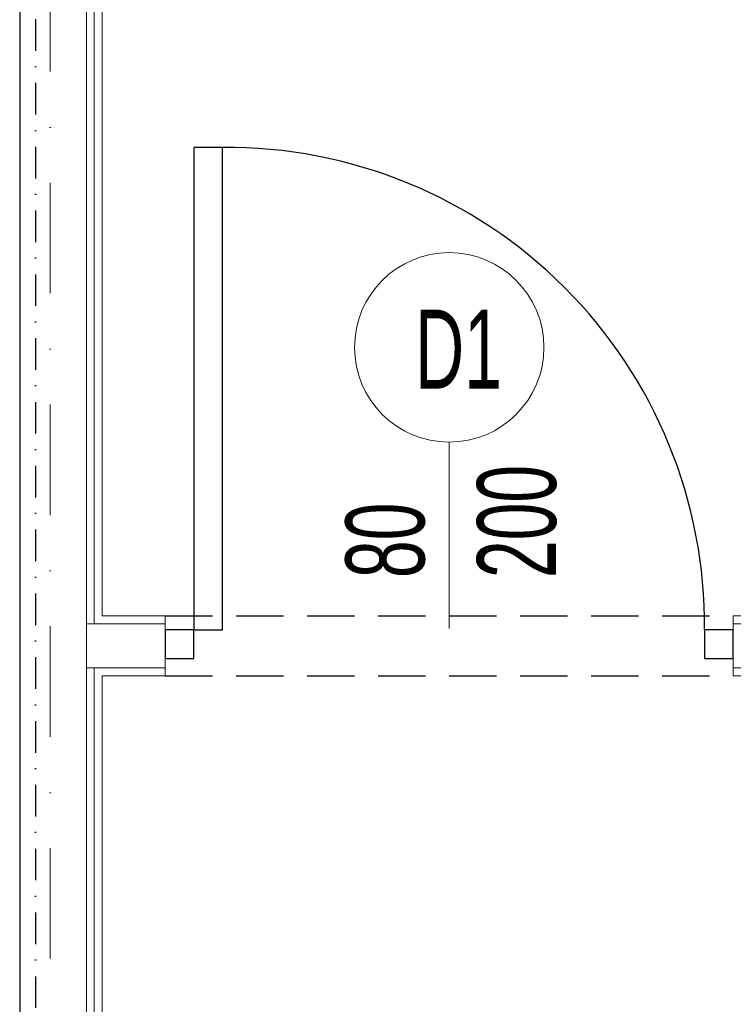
# Model space of a CAD drawing. Header units: inches. Extents: x 67073 to 287261, y -76160 to 48412.
# Tile 74 of 117: x 84219 to 84332, y -41447 to -41291. Entities that reach past the tile are written whole.
import ezdxf

# ---------------------------------------------------------------- set-up
doc = ezdxf.new("R2010")
doc.units = ezdxf.units.IN
doc.header["$MEASUREMENT"] = 0
doc.linetypes.add('DASHDOT', pattern=[1, 0.5, -0.25, 0, -0.25])
doc.linetypes.add('HIDDEN', pattern=[0.375, 0.25, -0.125])
for name, color, linetype, lineweight in [('DVM_PIPE', 102, 'Continuous', 30), ('p--osie konstr', 1, 'DASHDOT', 15), ('p--płyta GK', 2, 'Continuous', 0), ('p--ściana GK', 62, 'Continuous', 0), ('p--ściana szkielet', 3, 'Continuous', 0)]:
    doc.layers.add(name, color=color, linetype=linetype, lineweight=lineweight)
for name, color, linetype in [('p--drzwi', 251, 'Continuous'), ('p--opis drzwi', 252, 'Continuous'), ('p--podciąg', 61, 'Continuous')]:
    doc.layers.add(name, color=color, linetype=linetype)
doc.styles.add('STYL-1', font='Arial Narrow.ttf', dxfattribs={"width": 0.75})

# ---------------------------------------------------------------- blocks, each defined once
blk = doc.blocks.new('drzwi-90-100')
for p, q in [((10.1, 87.38), (5.05, 87.38)), ((5.05, 87.38), (5.05, 2.53)), ((10.1, 2.53), (10.1, 87.38)), ((5.05, 2.53), (0, 2.53)), ((0, 2.53), (0, -2.53)), ((5.05, -2.53), (5.05, 2.53)), ((5.05, 2.53), (10.1, 2.53)), ((100, 2.53), (94.95, 2.53)), ((94.95, 2.53), (94.95, -2.53)), ((100, -2.53), (100, 2.53)), ((0, -2.53), (5.05, -2.53)), ((94.95, -2.53), (100, -2.53))]:
    blk.add_line(p, q)
blk.add_arc((10.8, 3.23), 84.15, 359.5233, 90.4767)

msp = doc.modelspace()

# ---------------------------------------------------------------- linework, layer by layer
at = {"layer": 'DVM_PIPE'}
msp.add_line((84219.294, -41169.741), (84219.294, -41464.029), dxfattribs=at)
at = {"layer": 'DVM_PIPE', "linetype": 'DASHDOT', "ltscale": 10}
msp.add_lwpolyline([(84233.508, -41174.536), (84226.795, -41174.536, 0.4142136), (84221.795, -41179.536), (84221.795, -41516.136, 0.4142136), (84226.795, -41521.136), (84245.692, -41521.136)], format="xyb", dxfattribs=at)
at = {"layer": 'p--opis drzwi', "color": 0, "lineweight": 0}
msp.add_line((84287.335, -41387.085), (84287.335, -41357.585), dxfattribs=at)
msp.add_circle((84287.335, -41342.585), 15, dxfattribs=at)
at = {"layer": 'p--osie konstr', "color": 0, "linetype": 'DASHDOT', "ltscale": 35}
msp.add_line((84224.135, -41720.123), (84224.135, -41136.923), dxfattribs=at)
at = {"layer": 'p--podciąg', "color": 0, "linetype": 'HIDDEN', "ltscale": 30}
for p, q in [((84242.335, -41385.073), (84332.335, -41385.073)), ((84242.335, -41394.573), (84332.335, -41394.573))]:
    msp.add_line(p, q, dxfattribs=at)
at = {"layer": 'p--płyta GK', "color": 0, "ltscale": 35}
for p, q in [((84231.085, -41386.323), (84231.085, -41218.823)), ((84232.335, -41385.073), (84232.335, -41220.073)), ((84231.085, -41507.473), (84231.085, -41393.323)), ((84232.335, -41507.473), (84232.335, -41394.573))]:
    msp.add_line(p, q, dxfattribs=at)
at = {"layer": 'p--ściana GK', "color": 0, "ltscale": 35}
for p, q in [((84242.335, -41385.073), (84232.335, -41385.073)), ((84242.335, -41385.073), (84242.335, -41394.573)), ((84575.435, -41385.073), (84332.335, -41385.073)), ((84332.335, -41385.073), (84332.335, -41394.573)), ((84242.335, -41386.323), (84229.885, -41386.323)), ((84577.885, -41386.323), (84332.335, -41386.323)), ((84242.335, -41393.323), (84229.885, -41393.323)), ((84577.885, -41393.323), (84332.335, -41393.323)), ((84242.335, -41394.573), (84232.335, -41394.573)), ((84575.435, -41394.573), (84332.335, -41394.573))]:
    msp.add_line(p, q, dxfattribs=at)
at = {"layer": 'p--ściana szkielet', "color": 0, "ltscale": 2}
msp.add_line((84229.885, -41507.473), (84229.885, -41217.623), dxfattribs=at)

# ---------------------------------------------------------------- block references
at = {"layer": 'p--drzwi', "color": 0, "xscale": 0.9, "yscale": 0.9}
msp.add_blockref('drzwi-90-100', (84242.335, -41389.573), dxfattribs=at)

# ---------------------------------------------------------------- texts
at = {"layer": 'p--opis drzwi', "color": 0, "lineweight": 0, "insert": (84295.67, -41349.105), "char_height": 12.5, "width": 98.6805, "attachment_point": 9, "style": 'STYL-1'}
msp.add_mtext('D1', dxfattribs=at)
at = {"layer": 'p--opis drzwi', "color": 0, "lineweight": 0, "insert": (84270.908, -41379.097), "char_height": 12.5, "width": 17.2395, "attachment_point": 1, "rotation": 90, "style": 'STYL-1'}
msp.add_mtext('80\\P200', dxfattribs=at)

doc.saveas('drawing.dxf')
